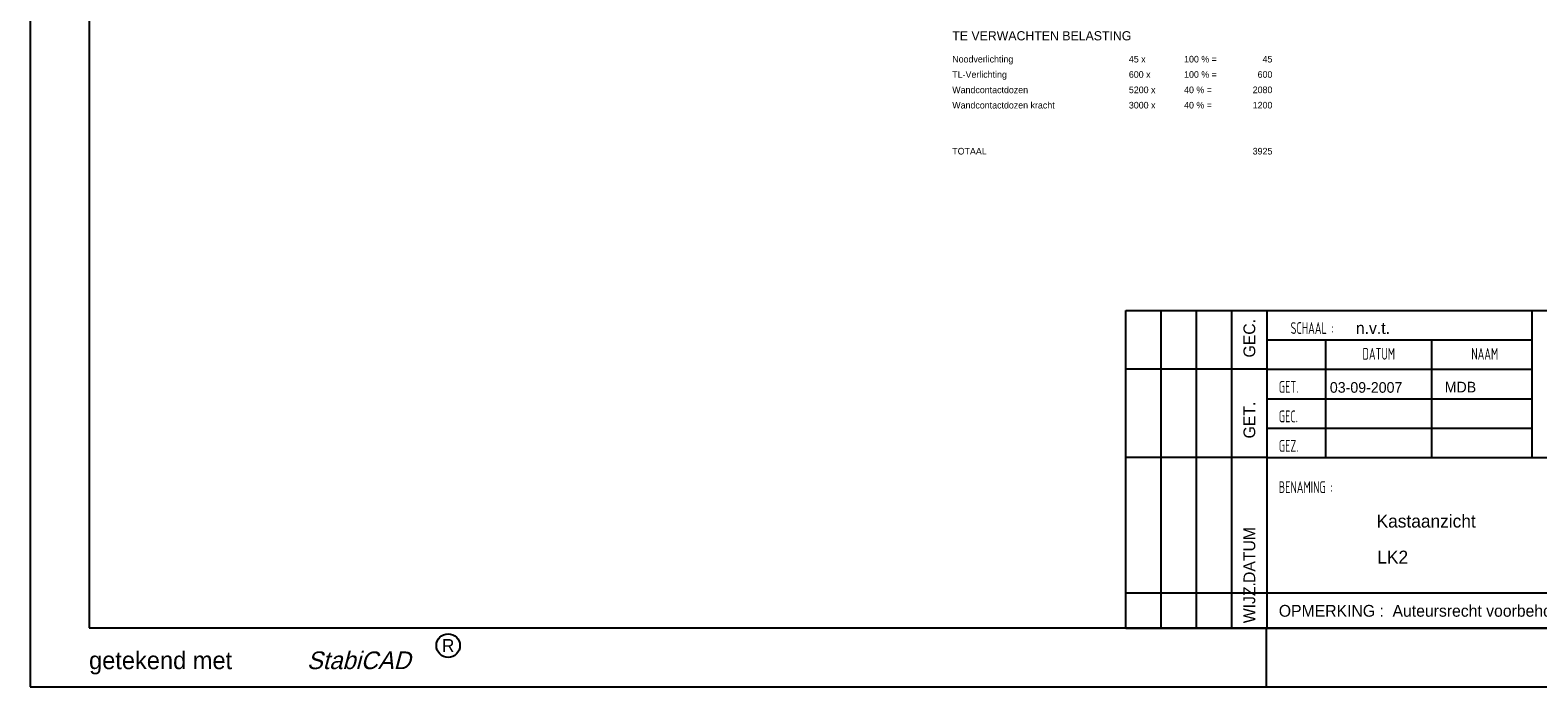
# Model space of a CAD drawing. Extents: x 0 to 86265, y 0 to 29700.
# Tile 22 of 42: x 44265 to 69875, y 0 to 11146. Entities that reach past the tile are written whole.
import ezdxf
from ezdxf.enums import TextEntityAlignment as Align

# ---------------------------------------------------------------- set-up
doc = ezdxf.new("R2010")
doc.units = 0
doc.header["$LTSCALE"] = 100
for name, color, linetype in [('00att025', 2, 'Continuous'), ('00att035', 3, 'Continuous'), ('00att050', 4, 'Continuous'), ('00kad025', 2, 'Continuous'), ('00kad070', 5, 'Continuous'), ('BL$2----', 7, 'Continuous'), ('BL$4----', 7, 'Continuous'), ('EL$1----', 3, 'Continuous')]:
    doc.layers.add(name, color=color, linetype=linetype)
doc.styles.add('BURO-018', font='BUROFONT.shx', dxfattribs={"height": 180})
doc.styles.add('BURO-025', font='BUROFONT.shx', dxfattribs={"height": 250})
doc.styles.add('BURO-050', font='BUROFONT.shx', dxfattribs={"height": 500})
doc.styles.add('ROMANS', font='ic-romns.shx', dxfattribs={"oblique": 15})
doc.styles.add('SCRIPTS', font='ic-scrps.shx')
doc.styles.add('STYLE2', font='isocp2.shx', dxfattribs={"width": 0.7})

# ---------------------------------------------------------------- blocks, each defined once
blk = doc.blocks.new('A3-HOR')
at = {"layer": '00kad025', "linetype": 'Continuous'}
for p, q in [((0, 297), (0, 0)), ((210, 0), (210, 10)), ((0, 0), (420, 0))]:
    blk.add_line(p, q, dxfattribs=at)
blk.add_circle((71, 7), 2, dxfattribs=at)
at = {"layer": '00kad070', "linetype": 'Continuous'}
for p, q in [((10, 287), (10, 10)), ((10, 10), (410, 10))]:
    blk.add_line(p, q, dxfattribs=at)
at = {"layer": '00kad025', "linetype": 'Continuous', "style": 'ROMANS'}
blk.add_text('R', height=2.2, dxfattribs=at).set_placement((71, 7), align=Align.MIDDLE)
at = {"layer": '00kad025', "linetype": 'Continuous', "style": 'SCRIPTS'}
blk.add_text('getekend met', height=3, dxfattribs=at).set_placement((10, 3))
at = {"layer": '00kad025', "linetype": 'Continuous', "style": 'ROMANS', "oblique": 15}
blk.add_text('StabiCAD', height=3, dxfattribs=at).set_placement((47, 3))
blk = doc.blocks.new('STEMPEL GEERDIJK-NIEUW')
at = {"ltscale": 0.5}
for p, q in [((-233.9, 63.9), (-206.9, 63.9)), ((-233.9, 9.9), (-233.9, 63.9)), ((-227.9, 9.9), (-227.9, 63.9)), ((-221.9, 9.9), (-221.9, 63.9)), ((-215.9, 9.9), (-215.9, 63.9)), ((-209.9, 58.9), (-164.9, 58.9)), ((-199.9, 38.9), (-199.9, 58.9)), ((-181.9, 38.9), (-181.9, 58.9)), ((-209.9, 53.9), (-233.9, 53.9)), ((-209.9, 53.9), (-164.9, 53.9)), ((-209.9, 48.9), (-164.9, 48.9)), ((-209.9, 43.9), (-164.9, 43.9)), ((-209.9, 38.9), (-233.9, 38.9)), ((-84.9, 15.9), (-233.9, 15.9)), ((-209.9, 9.9), (-233.9, 9.9))]:
    blk.add_line(p, q, dxfattribs=at)
at = {"color": 5, "ltscale": 0.5}
for p, q in [((-209.9, 9.9), (-209.9, 63.9)), ((-209.9, 63.9), (-9.9, 63.9)), ((-164.9, 63.9), (-164.9, 38.9)), ((-209.9, 38.9), (-9.9, 38.9)), ((-9.9, 9.9), (-209.9, 9.9))]:
    blk.add_line(p, q, dxfattribs=at)
at = {"color": 1, "ltscale": 0.5, "style": 'BURO-018'}
for s, p in [('GEC.', (-211.9, 55.9)), ('GET.', (-211.9, 42.16)), ('DATUM', (-211.9, 17.62)), ('WIJZ.', (-211.9, 10.8))]:
    blk.add_text(s, height=2, rotation=90, dxfattribs=at).set_placement(p)
at = {"ltscale": 0.5, "style": 'STYLE2', "width": 0.7}
for s, p in [('SCHAAL :', (-205.9, 59.9)), ('GET.', (-207.9, 49.9)), ('GEC.', (-207.9, 44.9)), ('GEZ.', (-207.9, 39.9)), ('BENAMING :', (-207.9, 32.9))]:
    blk.add_text(s, height=2, dxfattribs=at).set_placement(p)
for s, p in [('DATUM', (-190.92, 56.53)), ('NAAM', (-172.92, 56.53))]:
    blk.add_text(s, height=2, dxfattribs=at).set_placement(p, align=Align.MIDDLE)
at = {"color": 1, "ltscale": 0.5, "style": 'BURO-018'}
blk.add_text('OPMERKING :  Auteursrecht voorbehouden volgens de wet', height=2, dxfattribs=at).set_placement((-207.9, 11.9))
for tag, p in [('DIVERSEN', (-68.9, 28.9)), ('AANTALBLAD', (-22.9, 28.9))]:
    blk.add_attdef(tag, p, '', height=2, dxfattribs=at)
at = {"layer": '00att025', "color": 1, "linetype": 'Continuous', "style": 'BURO-018'}
for tag, p in [('WZ_GOEDC', (-230.84, 55.44)), ('WZ_GOEDB', (-225.31, 55.03)), ('WZ_GOEDA', (-218.86, 55.44)), ('WZ_INITSC', (-230.84, 40.33)), ('WZ_INITSB', (-224.74, 40.33)), ('WZ_INITSA', (-218.86, 40.33)), ('WZ_DATUMC', (-230.84, 17.77)), ('WZ_DATUMB', (-224.74, 17.77)), ('WZ_DATUMA', (-218.86, 17.77)), ('WZ_CODEC', (-230.84, 10.75)), ('WZ_CODEB', (-224.74, 10.75)), ('WZ_CODEA', (-218.86, 10.75))]:
    blk.add_attdef(tag, text='', height=1.8, rotation=90, dxfattribs=at).set_placement(p, align=Align.MIDDLE_LEFT)
at = {"layer": '00att025', "color": 1, "linetype": 'Continuous'}
for tag, p, height, style in [('TKSCHAAL', (-194.8, 59.9), 2, 'BURO-018'), ('PRDATUM', (-199.22, 49.92), 1.8, 'BURO-018'), ('PRPRLEID', (-179.44, 45.41), 1.8, 'BURO-018'), ('PROPDRGVR1', (-191.43, 32.85), 2.2, 'BURO-025'), ('TK1OMSCHR', (-191.29, 27.03), 2.2, 'BURO-025'), ('TK2OMSCHR', (-191.17, 20.92), 2.2, 'BURO-025'), ('TKFILE', (-63.11, 11.29), 2, 'BURO-018')]:
    blk.add_attdef(tag, p, '', height=height, dxfattribs=dict(at, style=style))
at = {"layer": '00att025', "color": 2, "linetype": 'Continuous'}
for tag, p, height, style in [('PRVRIJ5', (-150.13, 51.99), 2.5, 'BURO-025'), ('PRVRIJ6', (-150.14, 46.08), 2.5, 'BURO-025'), ('PRNUMMER', (-70.45, 33.85), 3.5, 'BURO-050'), ('TKFORMAAT', (-82.53, 17.51), 4, 'BURO-025')]:
    blk.add_attdef(tag, p, '', height=height, dxfattribs=dict(at, style=style))
at = {"layer": '00att025', "color": 1, "linetype": 'Continuous', "style": 'BURO-018'}
blk.add_attdef('TKINIT', text='', height=1.8, dxfattribs=at).set_placement((-179.71, 50.88), align=Align.MIDDLE_LEFT)
at = {"layer": '00att025', "color": 3, "linetype": 'Continuous', "ltscale": 25, "style": 'BURO-025'}
blk.add_attdef('TKFASE', text='', height=4, dxfattribs=at).set_placement((-71.4, 19.48), align=Align.MIDDLE_LEFT)
at = {"layer": '00att035', "color": 2, "linetype": 'Continuous', "style": 'BURO-025'}
blk.add_attdef('PROMSCHR', (-150, 57.15), '', height=2.5, dxfattribs=at)
at = {"layer": '00att050', "color": 2, "linetype": 'Continuous', "style": 'BURO-025'}
blk.add_attdef('TKTEKNR', text='', height=4, dxfattribs=at).set_placement((-19.64, 19.6), align=Align.MIDDLE_LEFT)
blk = doc.blocks.new('GELIJKT')
at = {"color": 0, "linetype": 'Continuous', "style": 'BURO-025'}
blk.add_text('TE VERWACHTEN BELASTING', height=2.5, rotation=90, dxfattribs=at).set_placement((12, -87))
for tag, p in [('PN1', (18, 0)), ('PN2', (22.17, 0)), ('PN3', (26.33, 0)), ('PN4', (30.5, 0)), ('PN5', (34.67, 0)), ('PN6', (38.83, 0)), ('PN7', (43, 0)), ('PN8', (47.17, 0)), ('PN9', (51.33, 0)), ('PN10', (55.5, 0))]:
    blk.add_attdef(tag, text='', height=2.5, rotation=90, dxfattribs=at).set_placement(p, align=Align.RIGHT)
for tag, p in [('GFACT1', (18, -24)), ('GFACT2', (22.17, -24)), ('GFACT3', (26.33, -24)), ('GFACT4', (30.5, -24)), ('GFACT5', (34.67, -24)), ('GFACT6', (38.83, -24)), ('GFACT7', (43, -24)), ('GFACT8', (47.17, -24)), ('GFACT9', (51.33, -24)), ('GFACT10', (55.5, -24)), ('PS10', (55.5, -39)), ('PS1', (18, -39)), ('PS2', (22.17, -39)), ('PS3', (26.33, -39)), ('PS4', (30.5, -39)), ('PS5', (34.67, -39)), ('PS6', (38.83, -39)), ('PS7', (43, -39)), ('PS8', (47.17, -39)), ('PS9', (51.33, -39)), ('OMSCHR10', (55.5, -87)), ('OMSCHR1', (18, -87)), ('OMSCHR2', (22.17, -87)), ('OMSCHR3', (26.33, -87)), ('OMSCHR4', (30.5, -87)), ('OMSCHR5', (34.67, -87)), ('OMSCHR6', (38.83, -87)), ('OMSCHR7', (43, -87)), ('OMSCHR8', (47.17, -87)), ('OMSCHR9', (51.33, -87))]:
    blk.add_attdef(tag, p, '', height=2.5, rotation=90, dxfattribs=at)

msp = doc.modelspace()

# ---------------------------------------------------------------- block references
at = {"layer": 'BL$2----', "xscale": 100, "yscale": 100}
msp.add_blockref('A3-HOR', (44265, 0), dxfattribs=at)
at = {"layer": 'BL$4----'}
ref = msp.add_blockref('STEMPEL GEERDIJK-NIEUW', (86265, 0), dxfattribs=dict(at, xscale=100, yscale=100))
ref.add_attrib('TK2OMSCHR', 'LK2', (67148, 2092), dxfattribs={"layer": '00att025', "color": 1, "linetype": 'Continuous', "height": 220, "style": 'BURO-025'})
ref.add_attrib('TK1OMSCHR', 'Kastaanzicht', (67136, 2703), dxfattribs={"layer": '00att025', "color": 1, "linetype": 'Continuous', "height": 220, "style": 'BURO-025'})
ref.add_attrib('PRDATUM', '03-09-2007', (66342, 4992), dxfattribs={"layer": '00att025', "color": 1, "linetype": 'Continuous', "height": 180, "style": 'BURO-018'})
ref.add_attrib('TKSCHAAL', 'n.v.t.', (66784, 5990), dxfattribs={"layer": '00att025', "color": 1, "linetype": 'Continuous', "height": 200, "style": 'BURO-018'})
ref.add_attrib('TKINIT', 'MDB', dxfattribs={"layer": '00att025', "color": 1, "linetype": 'Continuous', "height": 180, "style": 'BURO-018'}).set_placement((68293, 5088), align=Align.MIDDLE_LEFT)
at = {"layer": 'EL$1----', "color": 2}
ref = msp.add_blockref('GELIJKT', (65366, 11723), dxfattribs=dict(at, xscale=62.5, yscale=62.5, zscale=62.5, rotation=270))
ref.add_attrib('OMSCHR1', 'Noodverlichting', (59928, 10598), dxfattribs={"layer": '0', "color": 1, "linetype": 'Continuous', "height": 112.5, "style": 'BURO-018'})
ref.add_attrib('PS1', '45 x', (62928, 10598), dxfattribs={"layer": '0', "color": 1, "linetype": 'Continuous', "height": 112.5, "style": 'BURO-018'})
ref.add_attrib('GFACT1', '100 % =', (63866, 10598), dxfattribs={"layer": '0', "color": 1, "linetype": 'Continuous', "height": 112.5, "style": 'BURO-018'})
ref.add_attrib('PN1', '45', dxfattribs={"layer": '0', "color": 1, "linetype": 'Continuous', "height": 112.5, "style": 'BURO-018'}).set_placement((65366, 10598), align=Align.RIGHT)
ref.add_attrib('OMSCHR2', 'TL-Verlichting', (59928, 10338), dxfattribs={"layer": '0', "color": 1, "linetype": 'Continuous', "height": 112.5, "style": 'BURO-018'})
ref.add_attrib('PS2', '600 x', (62928, 10338), dxfattribs={"layer": '0', "color": 1, "linetype": 'Continuous', "height": 112.5, "style": 'BURO-018'})
ref.add_attrib('GFACT2', '100 % =', (63866, 10338), dxfattribs={"layer": '0', "color": 1, "linetype": 'Continuous', "height": 112.5, "style": 'BURO-018'})
ref.add_attrib('PN2', '600', dxfattribs={"layer": '0', "color": 1, "linetype": 'Continuous', "height": 112.5, "style": 'BURO-018'}).set_placement((65366, 10338), align=Align.RIGHT)
ref.add_attrib('OMSCHR3', 'Wandcontactdozen', (59928, 10077), dxfattribs={"layer": '0', "color": 1, "linetype": 'Continuous', "height": 112.5, "style": 'BURO-018'})
ref.add_attrib('PS3', '5200 x', (62928, 10077), dxfattribs={"layer": '0', "color": 1, "linetype": 'Continuous', "height": 112.5, "style": 'BURO-018'})
ref.add_attrib('GFACT3', '40 % =', (63866, 10077), dxfattribs={"layer": '0', "color": 1, "linetype": 'Continuous', "height": 112.5, "style": 'BURO-018'})
ref.add_attrib('PN3', '2080', dxfattribs={"layer": '0', "color": 1, "linetype": 'Continuous', "height": 112.5, "style": 'BURO-018'}).set_placement((65366, 10077), align=Align.RIGHT)
ref.add_attrib('OMSCHR4', 'Wandcontactdozen kracht', (59928, 9817), dxfattribs={"layer": '0', "color": 1, "linetype": 'Continuous', "height": 112.5, "style": 'BURO-018'})
ref.add_attrib('PS4', '3000 x', (62928, 9817), dxfattribs={"layer": '0', "color": 1, "linetype": 'Continuous', "height": 112.5, "style": 'BURO-018'})
ref.add_attrib('GFACT4', '40 % =', (63866, 9817), dxfattribs={"layer": '0', "color": 1, "linetype": 'Continuous', "height": 112.5, "style": 'BURO-018'})
ref.add_attrib('PN4', '1200', dxfattribs={"layer": '0', "color": 1, "linetype": 'Continuous', "height": 112.5, "style": 'BURO-018'}).set_placement((65366, 9817), align=Align.RIGHT)
ref.add_attrib('OMSCHR7', 'TOTAAL', (59928, 9036), dxfattribs={"layer": '0', "color": 1, "linetype": 'Continuous', "height": 112.5, "style": 'BURO-018'})
ref.add_attrib('PN7', '3925', dxfattribs={"layer": '0', "color": 1, "linetype": 'Continuous', "height": 112.5, "style": 'BURO-018'}).set_placement((65366, 9036), align=Align.RIGHT)

doc.saveas('drawing.dxf')
